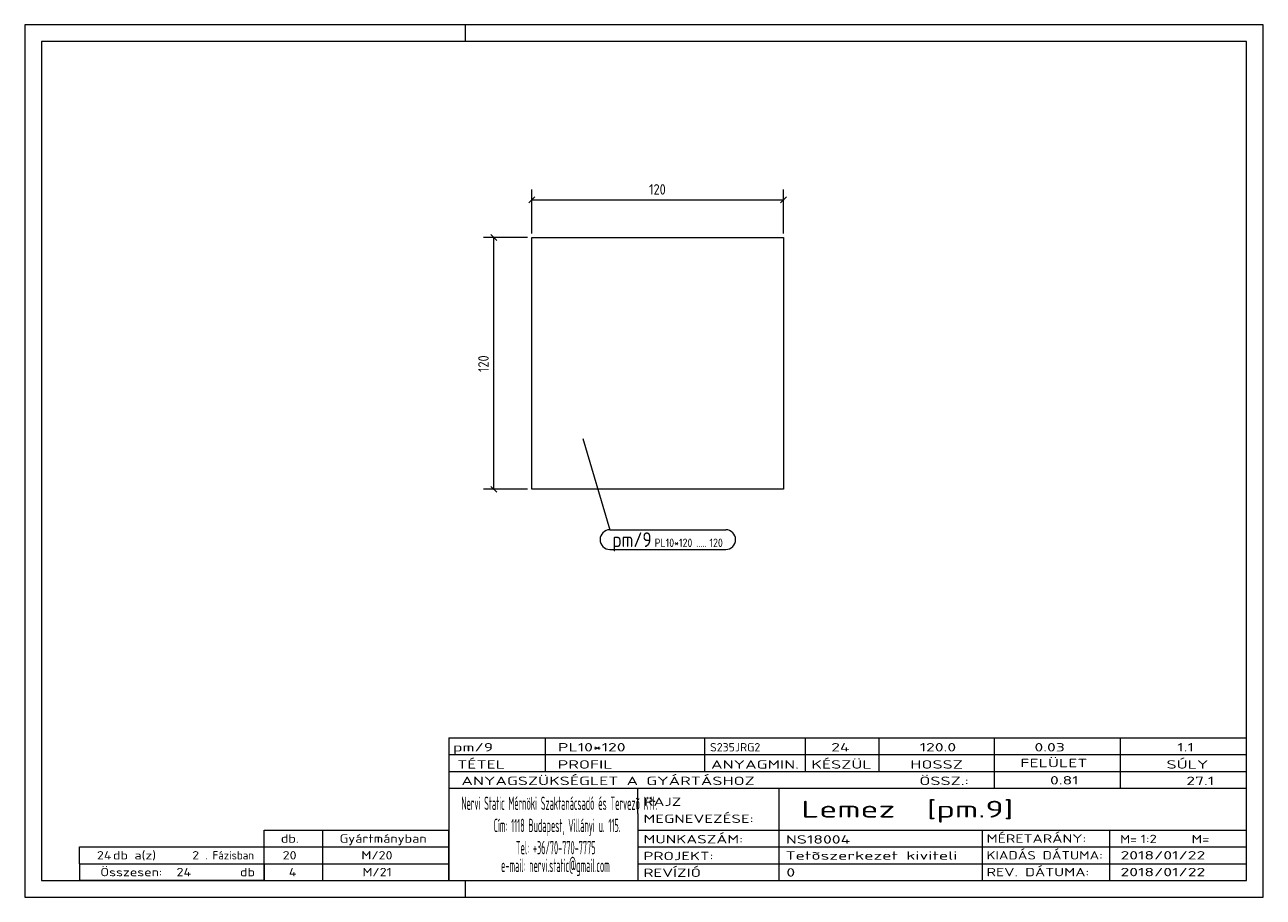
# Model space of a CAD drawing. Header units: millimetres. Extents: x 1 to 296, y 1 to 209.
import ezdxf

# ---------------------------------------------------------------- set-up
doc = ezdxf.new("R2010")
doc.units = ezdxf.units.MM
doc.header["$LTSCALE"] = 0.6
doc.linetypes.add('XKITLINE00', pattern=[0])
for name, color, linetype, lineweight in [('DrawingSheet', 5, 'Continuous', 0), ('OtherObjectType', 1, 'Continuous', 0), ('Part', 2, 'Continuous', 0), ('PartMark', 3, 'Continuous', 0), ('Z-DIMENSIONS', 1, 'Continuous', 0)]:
    doc.layers.add(name, color=color, linetype=linetype, lineweight=lineweight)
doc.styles.add('ISOCPEUR', font='ISOCPEUR.TTF')

msp = doc.modelspace()

# ---------------------------------------------------------------- linework, layer by layer
at = {"layer": 'DrawingSheet', "color": 2, "linetype": 'XKITLINE00', "lineweight": 0}
for p, q in [((296, 209), (1, 209)), ((1, 209), (1, 1)), ((106, 205), (106, 209)), ((296, 1), (296, 209)), ((106, 1), (106, 5)), ((1, 1), (296, 1))]:
    msp.add_line(p, q, dxfattribs=at)
at = {"layer": 'DrawingSheet', "color": 3, "linetype": 'XKITLINE00', "lineweight": 0}
for p, q in [((292, 205), (5, 205)), ((5, 205), (5, 5)), ((292, 5), (292, 205)), ((5, 5), (292, 5))]:
    msp.add_line(p, q, dxfattribs=at)
at = {"layer": 'OtherObjectType', "color": 7, "linetype": 'XKITLINE00', "lineweight": 0}
for p, q in [((102, 39), (292, 39)), ((102, 39), (102, 35)), ((102, 39), (292, 39)), ((125, 35), (125, 39)), ((163, 35), (163, 39)), ((187, 35), (187, 39)), ((204.5, 35), (204.5, 39)), ((232, 35), (232, 39)), ((262, 35), (262, 39)), ((292, 35), (292, 39)), ((102, 35), (292, 35)), ((102, 35), (102, 5)), ((102, 35), (292, 35)), ((125, 31), (125, 35)), ((163, 31), (163, 35)), ((187, 31), (187, 35)), ((204.5, 31), (204.5, 35)), ((232, 31), (232, 35)), ((262, 31), (262, 35)), ((292, 31), (292, 35)), ((102, 31), (292, 31)), ((232, 27), (232, 31)), ((262, 27), (262, 31)), ((292, 27), (292, 31)), ((102, 27), (292, 27)), ((147, 21), (147, 27)), ((180.7, 17), (180.7, 27)), ((292, 21), (292, 27)), ((147, 21), (147, 5)), ((292, 17), (292, 21)), ((58, 17), (102, 17)), ((58, 13), (58, 17)), ((72, 13), (72, 17)), ((102, 13), (102, 17)), ((147, 17), (292, 17)), ((180.7, 5), (180.7, 17)), ((229.16, 13), (229.16, 17)), ((259.5, 5), (259.5, 17)), ((292, 13), (292, 17)), ((14, 9), (14, 13)), ((14, 13), (58, 13)), ((14, 13), (58, 13)), ((58, 9), (58, 13)), ((58, 13), (102, 13)), ((58, 9), (58, 13)), ((72, 9), (72, 13)), ((102, 9), (102, 13)), ((147, 13), (292, 13)), ((229.16, 5), (229.16, 13)), ((292, 9), (292, 13)), ((14, 9), (58, 9)), ((14, 9), (14, 5)), ((14, 9), (58, 9)), ((58, 9), (58, 5)), ((58, 9), (102, 9)), ((58, 5), (58, 9)), ((72, 5), (72, 9)), ((102, 5), (102, 9)), ((147, 9), (292, 9)), ((292, 5), (292, 9)), ((58, 5), (14, 5)), ((58, 5), (102, 5)), ((102, 5), (292, 5)), ((139.5, 5), (292, 5))]:
    msp.add_line(p, q, dxfattribs=at)
at = {"layer": 'Part', "color": 2, "linetype": 'XKITLINE00', "lineweight": 0}
for p, q in [((121.75, 98.25), (121.75, 158.25)), ((121.75, 158.25), (181.75, 158.25)), ((181.75, 158.25), (181.75, 98.25)), ((181.75, 98.25), (121.75, 98.25))]:
    msp.add_line(p, q, dxfattribs=at)
at = {"layer": 'PartMark', "color": 7, "linetype": 'XKITLINE00', "lineweight": 0}
for p, q in [((133.9, 110.4), (140.37, 88.6)), ((140.37, 88.6), (167.97, 88.6)), ((140.37, 83.9), (167.97, 83.9))]:
    msp.add_line(p, q, dxfattribs=at)
for centre, start, end in [((140.37, 86.25), 90, 270), ((167.97, 86.25), 270, 90)]:
    msp.add_arc(centre, 2.35, start, end, dxfattribs=at)
at = {"layer": 'Z-DIMENSIONS', "color": 7, "linetype": 'XKITLINE00', "lineweight": 0}
for p, q in [((121.75, 159.25), (121.75, 169.75)), ((181.75, 159.25), (181.75, 169.75)), ((122.46, 167.96), (121.04, 166.54)), ((121.75, 167.25), (181.75, 167.25)), ((182.46, 167.96), (181.04, 166.54)), ((120.75, 158.25), (110.25, 158.25)), ((112.04, 158.96), (113.46, 157.54)), ((112.75, 98.25), (112.75, 158.25)), ((120.75, 98.25), (110.25, 98.25)), ((112.04, 98.96), (113.46, 97.54))]:
    msp.add_line(p, q, dxfattribs=at)
at = {"layer": 'Z-DIMENSIONS', "color": 3}
for p in [(121.75, 167.25), (181.75, 167.25), (112.75, 158.25), (112.75, 98.25)]:
    msp.add_point(p, dxfattribs=at)

# ---------------------------------------------------------------- texts
at = {"layer": 'OtherObjectType', "color": 7, "style": 'ISOCPEUR'}
for s, height, width, p in [('pm/9', 2, 1.525501, (103, 35.76)), ('PL10*120', 2, 1.525501, (128, 35.76)), ('S235JRG2', 2, 1.02, (164.22, 35.76)), ('24', 2, 1.525501, (193.08, 35.76)), ('120.0', 2, 1.525501, (214.16, 35.76)), ('0.03', 2, 1.525501, (241.51, 35.76)), ('1.1', 2, 1.525501, (275.52, 35.76)), ('TÉTEL', 2, 1.525501, (104, 31.66)), ('PROFIL', 2, 1.525501, (127.96, 31.66)), ('ANYAGMIN.', 2, 1.525501, (164.47, 31.66)), ('KÉSZÜL', 2, 1.525501, (188.37, 31.66)), ('HOSSZ', 2, 1.525501, (211.96, 31.66)), ('FELÜLET', 2, 1.525501, (238.13, 32)), ('SÚLY', 2, 1.525501, (272.96, 31.66)), ('ANYAGSZÜKSÉGLET A GYÁRTÁSHOZ', 2, 1.525501, (105, 27.75)), ('ÖSSZ.:', 2, 1.525501, (214.1, 27.75)), ('0.81', 2, 1.525501, (245.21, 27.88)), ('27.1', 2, 1.525501, (277.68, 27.75)), ('Nervi Static Mérnöki\xa0Szaktanácsadó\xa0és\xa0Tervezõ Kft.', 3.1765, 0.403093, (105, 21.82)), ('RAJZ', 2, 1.445, (148.38, 22.78)), ('Lemez  [pm.9]', 4, 1.474651, (186, 20)), ('MEGNEVEZÉSE:', 2, 1.445, (148.38, 18.72)), ('Cím:\xa01118 Budapest, Villányi u. 115.', 3.1765, 0.403093, (112.69, 16.53)), ('db.', 2, 1.211571, (62, 14)), ('Gyártmányban', 2, 1.211571, (76, 14)), ('MUNKASZÁM:', 2, 1.445, (148.38, 13.84)), ('NS18004', 2, 1.525501, (182.28, 13.78)), ('MÉRETARÁNY:', 2, 1.36, (230.1, 14)), ('M=', 2, 1.211571, (261.91, 13.84)), ('1:2', 2, 1.275, (266.79, 13.9)), ('M=', 2, 1.275, (278.95, 13.87)), ('24', 2, 1.211571, (18.18, 10)), ('db a(z)', 2, 1.211571, (22, 10)), ('2', 2, 1.211571, (40.86, 10)), ('. Fázisban', 2, 0.935, (44, 10)), ('20', 2, 1.211571, (62.43, 10)), ('M/20', 2, 1.211571, (81.18, 10)), ('Tel:\xa0+36/70-770-7775', 3.1765, 0.403093, (117.97, 11.24)), ('PROJEKT:', 2, 1.445, (148.38, 9.84)), ('Tetõszerkezet kiviteli ', 2, 1.525501, (182.2, 9.94)), ('KIADÁS DÁTUMA:', 2, 1.275, (230.1, 10)), ('2018/01/22', 2, 1.525501, (262, 10)), ('e-mail:\xa0nervi.static@gmail.com', 3.1765, 0.403093, (114.45, 7)), ('Összesen:            db', 2, 1.211571, (19, 6)), ('24', 2, 1.211571, (37.16, 6)), ('4', 2, 1.211571, (63.9, 6)), ('M/21', 2, 1.211571, (81.43, 6)), ('REVÍZIÓ', 2, 1.445, (148.38, 5.84)), ('0', 2, 1.525501, (182.41, 5.92)), ('REV. DÁTUMA:', 2, 1.36, (230.1, 6)), ('2018/01/22', 2, 1.525501, (262, 6))]:
    msp.add_text(s, height=height, dxfattribs=dict(at, width=width)).set_placement(p)
at = {"layer": 'PartMark', "color": 3, "style": 'ISOCPEUR', "width": 0.85}
msp.add_text('pm/9', height=3.5, dxfattribs=at).set_placement((140.97, 84.5))
at = {"layer": 'PartMark', "color": 4, "style": 'ISOCPEUR', "width": 0.85}
for s, p in [('PL10*120', (151.04, 84.5)), ('120', (164.1, 84.5)), ('.....', (160.92, 84.5))]:
    msp.add_text(s, height=2, dxfattribs=at).set_placement(p)
at = {"layer": 'Z-DIMENSIONS', "color": 3, "style": 'ISOCPEUR', "width": 0.85}
msp.add_text('120', height=2.5, dxfattribs=at).set_placement((149.71, 168.5))
msp.add_text('120', height=2.5, rotation=90.0002, dxfattribs=at).set_placement((111.5, 126.21))

doc.saveas('drawing.dxf')
